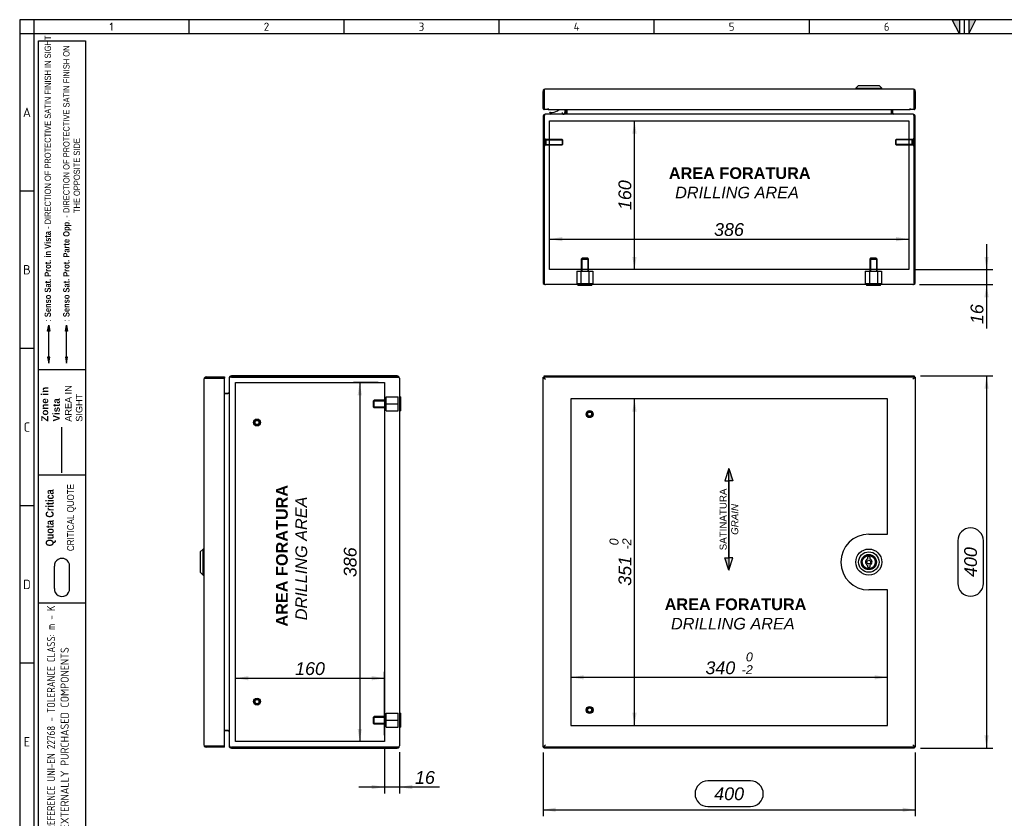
# Model space of a CAD drawing. Extents: x 6 to 412, y 11 to 288.
# Tile 2 of 3: x 6 to 218, y 116 to 288. Entities that reach past the tile are written whole.
import ezdxf
from ezdxf.enums import TextEntityAlignment as Align
from ezdxf.lldxf.tags import DXFTag

# ---------------------------------------------------------------- set-up
doc = ezdxf.new("R2010")
doc.units = 0
doc.layers.get('0').update_dxf_attribs({"linetype": 'CONTINUOUS'})
for name, color, linetype in [('_TRANSLATION', 7, 'CONTINUOUS'), ('AE00417_01', 7, 'CONTINUOUS'), ('AE00907_02', 7, 'CONTINUOUS'), ('C0000000', 7, 'CONTINUOUS'), ('C0000000_04', 7, 'CONTINUOUS'), ('C0000000_05', 7, 'CONTINUOUS'), ('C0000000_13', 7, 'CONTINUOUS'), ('C0000000_31', 7, 'CONTINUOUS'), ('DEFAULT', 7, 'CONTINUOUS'), ('SERRATURA_CENTR', 7, 'CONTINUOUS')]:
    doc.layers.add(name, color=color, linetype=linetype)
doc.styles.add('SEACAD_ARIAL', font='arial.ttf')
doc.styles.add('SEACAD_ARIALI', font='ariali.ttf')
tags = doc.linetypes.add('CENTER2', pattern=[28.575, 19.05, -3.175, 3.175, -3.175]).pattern_tags.tags
tags[10:11] = [DXFTag(74, 4), DXFTag(75, 0), DXFTag(340, '0'), DXFTag(46, 0.0), DXFTag(50, 0.0), DXFTag(44, 0.0), DXFTag(45, 0.0)]
tags[8:9] = [DXFTag(74, 4), DXFTag(75, 0), DXFTag(340, '0'), DXFTag(46, 0.0), DXFTag(50, 0.0), DXFTag(44, 0.0), DXFTag(45, 0.0)]
tags[6:7] = [DXFTag(74, 4), DXFTag(75, 0), DXFTag(340, '0'), DXFTag(46, 0.0), DXFTag(50, 0.0), DXFTag(44, 0.0), DXFTag(45, 0.0)]
tags[4:5] = [DXFTag(74, 4), DXFTag(75, 0), DXFTag(340, '0'), DXFTag(46, 0.0), DXFTag(50, 0.0), DXFTag(44, 0.0), DXFTag(45, 0.0)]
tags = doc.linetypes.add('DASHDOT2', pattern=[12.7, 6.35, -3.175, 0, -3.175]).pattern_tags.tags
tags[10:11] = [DXFTag(74, 4), DXFTag(75, 0), DXFTag(340, '0'), DXFTag(46, 0.0), DXFTag(50, 0.0), DXFTag(44, 0.0), DXFTag(45, 0.0)]
tags[8:9] = [DXFTag(74, 4), DXFTag(75, 0), DXFTag(340, '0'), DXFTag(46, 0.0), DXFTag(50, 0.0), DXFTag(44, 0.0), DXFTag(45, 0.0)]
tags[6:7] = [DXFTag(74, 4), DXFTag(75, 0), DXFTag(340, '0'), DXFTag(46, 0.0), DXFTag(50, 0.0), DXFTag(44, 0.0), DXFTag(45, 0.0)]
tags[4:5] = [DXFTag(74, 4), DXFTag(75, 0), DXFTag(340, '0'), DXFTag(46, 0.0), DXFTag(50, 0.0), DXFTag(44, 0.0), DXFTag(45, 0.0)]
tags = doc.linetypes.add('HIDDEN2', pattern=[4.7625, 3.175, -1.5875]).pattern_tags.tags
tags[6:7] = [DXFTag(74, 4), DXFTag(75, 0), DXFTag(340, '0'), DXFTag(46, 0.0), DXFTag(50, 0.0), DXFTag(44, 0.0), DXFTag(45, 0.0)]
tags[4:5] = [DXFTag(74, 4), DXFTag(75, 0), DXFTag(340, '0'), DXFTag(46, 0.0), DXFTag(50, 0.0), DXFTag(44, 0.0), DXFTag(45, 0.0)]
doc.dimstyles.new('ISO', dxfattribs={"dimtxt": 2.75, "dimasz": 2.75, "dimexe": 1.375, "dimexo": 1.375, "dimgap": 0.6875, "dimtad": 1, "dimdec": 1, "dimlfac": 5, "dimtxsty": 'SEACAD_ARIAL', "dimsah": 1, "dimcen": 1.375, "dimadec": 1, "dimazin": 3, "dimtfac": 0.7, "dimtdec": 3, "dimtmove": 0, "dimatfit": 3, "dimtolj": 1})

# ---------------------------------------------------------------- blocks, each defined once
blk = doc.blocks.new('SE')
at = {"layer": 'AE00417_01', "color": 7, "linetype": 'HIDDEN2'}
for centre, radius in [((128.69, 202.8), 0.75), ((128.69, 202.8), 0.6), ((128.69, 202.8), 0.5), ((128.69, 202.8), 0.45), ((128.69, 139.2), 0.75), ((128.69, 139.2), 0.6), ((128.69, 139.2), 0.5), ((128.69, 139.2), 0.45)]:
    blk.add_circle(centre, radius, dxfattribs=at)
for centre in [(128.69, 202.8), (128.69, 139.2)]:
    blk.add_arc(centre, 0.477, 75, 15, dxfattribs=at)
at = {"layer": 'AE00907_02', "color": 7, "linetype": 'CONTINUOUS'}
blk.add_line((118.93, 131.24), (118.93, 131.24), dxfattribs=at)
blk.add_line((118.93, 131.24), (118.93, 131.24), dxfattribs=at)
blk.add_line((118.93, 131.24), (118.93, 131.24), dxfattribs=at)
at = {"layer": 'C0000000_13', "color": 7, "linetype": 'CONTINUOUS'}
for p, q in [((118.69, 210.76), (118.93, 210.63)), ((118.69, 210.76), (118.93, 210.76)), ((118.69, 210.56), (118.69, 210.76)), ((119.03, 210.8), (118.93, 211)), ((118.93, 211), (118.93, 210.8)), ((118.93, 211), (198.45, 211)), ((198.45, 211), (198.34, 210.8)), ((198.44, 210.63), (198.69, 210.76)), ((198.45, 211), (198.45, 210.76)), ((198.69, 210.76), (198.45, 210.76)), ((198.69, 210.76), (198.69, 131.24)), ((118.69, 131.24), (118.69, 131.44)), ((118.93, 131.36), (118.69, 131.24)), ((118.69, 131.24), (118.93, 131.24)), ((118.93, 131), (119.03, 131.2)), ((118.93, 131), (118.93, 131.2)), ((198.34, 131.2), (198.45, 131)), ((198.69, 131.24), (198.44, 131.36)), ((198.45, 131), (198.45, 131.24)), ((198.69, 131.24), (198.45, 131.24)), ((198.45, 131), (118.93, 131))]:
    blk.add_line(p, q, dxfattribs=at)
at = {"layer": 'C0000000_31', "color": 7, "linetype": 'CONTINUOUS'}
for p, q in [((118.69, 210.56), (118.93, 210.56)), ((118.69, 131.44), (118.69, 210.56)), ((118.93, 210.8), (118.93, 210.56)), ((118.93, 210.8), (198.44, 210.8)), ((118.93, 210.56), (119.19, 210.3)), ((118.93, 210.56), (119.19, 210.3)), ((118.93, 210.56), (118.93, 210.56)), ((118.93, 210.56), (118.93, 210.56)), ((118.93, 210.56), (118.93, 210.56)), ((119.17, 210.32), (119.17, 210.32)), ((198.45, 210.56), (198.19, 210.3)), ((198.44, 210.56), (198.19, 210.3)), ((198.2, 210.32), (198.2, 210.32)), ((198.44, 210.8), (198.44, 210.56)), ((198.44, 210.56), (198.44, 210.56)), ((198.45, 210.56), (198.44, 210.56)), ((198.44, 210.56), (198.44, 210.56)), ((198.69, 210.56), (198.45, 210.56)), ((198.69, 210.56), (198.69, 131.44)), ((118.69, 131.44), (118.93, 131.44)), ((118.93, 131.44), (119.19, 131.7)), ((118.93, 131.44), (119.19, 131.7)), ((118.93, 131.2), (118.93, 131.44)), ((118.93, 131.44), (118.93, 131.44)), ((118.93, 131.44), (118.93, 131.44)), ((118.93, 131.44), (118.93, 131.44)), ((198.44, 131.2), (118.93, 131.2)), ((119.17, 131.68), (119.17, 131.68)), ((198.44, 131.44), (198.19, 131.7)), ((198.45, 131.44), (198.19, 131.7)), ((198.2, 131.68), (198.2, 131.68)), ((198.44, 131.2), (198.44, 131.44)), ((198.44, 131.44), (198.44, 131.44)), ((198.45, 131.44), (198.44, 131.44)), ((198.44, 131.44), (198.44, 131.44)), ((198.69, 131.44), (198.45, 131.44))]:
    blk.add_line(p, q, dxfattribs=at)
at = {"layer": 'C0000000_31', "color": 7, "linetype": 'CENTER2'}
for p, q in [((192.69, 206.1), (124.69, 206.1)), ((124.69, 206.1), (124.69, 135.9)), ((192.69, 177), (192.69, 206.1)), ((188.69, 177), (192.69, 177)), ((192.69, 165), (188.69, 165)), ((192.69, 135.9), (192.69, 165)), ((124.69, 135.9), (192.69, 135.9))]:
    blk.add_line(p, q, dxfattribs=at)
blk.add_arc((188.69, 171), 6, 90, 270, dxfattribs=at)
at = {"layer": 'SERRATURA_CENTR', "color": 7, "linetype": 'CONTINUOUS'}
for p, q in [((188.39, 171.9), (188.39, 171.63)), ((188.99, 171.63), (188.99, 171.9)), ((188.39, 170.37), (188.39, 170.1)), ((188.99, 170.1), (188.99, 170.37))]:
    blk.add_line(p, q, dxfattribs=at)
for radius in [2.8, 2.2, 1.63, 1.6, 1.4, 0.4]:
    blk.add_circle((188.69, 171), radius, dxfattribs=at)
for centre, radius, start, end in [((188.69, 171), 0.7, 115.3769, 244.6231), ((188.69, 171.9), 0.3, 0, 180), ((188.69, 171), 0.7, 295.3769, 64.6231), ((188.69, 170.1), 0.3, 180, 0)]:
    blk.add_arc(centre, radius, start, end, dxfattribs=at)
blk = doc.blocks.new('SE1')
at = {"layer": 'AE00417_01', "color": 7, "linetype": 'HIDDEN2'}
for p, q in [((119.13, 262.01), (118.93, 262.01)), ((118.93, 260.51), (119.13, 260.51)), ((119.13, 262.01), (119.13, 260.51)), ((119.33, 261.86), (119.33, 260.66)), ((122.78, 261.86), (119.33, 261.86)), ((119.33, 261.74), (122.9, 261.74)), ((119.33, 260.79), (122.9, 260.79)), ((119.33, 260.66), (122.78, 260.66)), ((122.78, 261.86), (122.78, 260.66)), ((122.93, 261.71), (122.78, 261.86)), ((122.78, 260.66), (122.93, 260.81)), ((122.93, 260.81), (122.93, 261.71)), ((194.6, 261.86), (194.45, 261.71)), ((194.45, 261.71), (194.45, 260.81)), ((194.45, 260.81), (194.6, 260.66)), ((198.05, 261.74), (194.47, 261.74)), ((198.05, 260.79), (194.47, 260.79)), ((194.6, 260.66), (194.6, 261.86)), ((198.05, 261.86), (194.6, 261.86)), ((194.6, 260.66), (198.05, 260.66)), ((198.05, 260.66), (198.05, 261.86)), ((198.25, 260.51), (198.25, 262.01)), ((198.45, 262.01), (198.25, 262.01)), ((198.25, 260.51), (198.45, 260.51))]:
    blk.add_line(p, q, dxfattribs=at)
at = {"layer": 'AE00417_01', "color": 7, "linetype": 'CONTINUOUS'}
for p, q in [((118.93, 262.01), (118.93, 262.01)), ((118.93, 260.51), (118.93, 260.51)), ((198.45, 262.01), (198.45, 262.01)), ((198.45, 260.51), (198.45, 260.51))]:
    blk.add_line(p, q, dxfattribs=at)
at = {"layer": 'AE00417_01', "color": 7, "linetype": 'HIDDEN2'}
for centre, start, end in [((119.23, 261.86), 180, 0), ((119.23, 260.66), 0, 180), ((198.15, 261.86), 180, 0), ((198.15, 260.66), 0, 180)]:
    blk.add_arc(centre, 0.1, start, end, dxfattribs=at)
at = {"layer": 'AE00907_02', "color": 7, "linetype": 'CONTINUOUS'}
blk.add_line((118.93, 239.85), (118.93, 231.9), dxfattribs=at)
for centre, start, end in [((119.93, 239.85), 178.0727, 180), ((119.93, 231.9), 180, 181.9273)]:
    blk.add_arc(centre, 1, start, end, dxfattribs=at)
at = {"layer": 'C0000000', "color": 7, "linetype": 'CONTINUOUS'}
for p, q in [((120.07, 267.46), (120.07, 267.47)), ((120.27, 267.67), (120.64, 267.67)), ((122.77, 267.66), (122.77, 267.26)), ((123.37, 268.26), (123.37, 267.66))]:
    blk.add_line(p, q, dxfattribs=at)
for centre, radius, start, end in [((120.27, 267.47), 0.2, 90, 180), ((120.27, 267.46), 0.2, 180, 270), ((120.64, 269.87), 2.2, 270, 313.235)]:
    blk.add_arc(centre, radius, start, end, dxfattribs=at)
blk.add_open_spline([(122.97, 267.26), (122.99, 267.26), (123.02, 267.27), (123.07, 267.28), (123.09, 267.28), (123.14, 267.3), (123.17, 267.32), (123.21, 267.35), (123.23, 267.36), (123.29, 267.42), (123.32, 267.46), (123.36, 267.56), (123.37, 267.61), (123.37, 267.66)], degree=3, knots=[0, 0, 0, 0, 0.125, 0.125, 0.25, 0.25, 0.375, 0.375, 0.5, 0.5, 0.75, 0.75, 1, 1, 1, 1], dxfattribs=at)
at = {"layer": 'C0000000_04', "color": 7, "linetype": 'HIDDEN2'}
for p, q in [((127.09, 236.3), (126.89, 236.1)), ((126.89, 236.1), (128.49, 236.1)), ((126.89, 236.1), (126.89, 233.5)), ((127.04, 236.26), (127.04, 233.5)), ((128.29, 236.3), (127.09, 236.3)), ((128.49, 236.1), (128.29, 236.3)), ((128.33, 236.26), (128.33, 233.5)), ((128.49, 233.5), (128.49, 236.1)), ((189.09, 236.3), (188.89, 236.1)), ((188.89, 236.1), (190.49, 236.1)), ((188.89, 236.1), (188.89, 233.5)), ((189.04, 236.26), (189.04, 233.5)), ((190.29, 236.3), (189.09, 236.3)), ((190.49, 236.1), (190.29, 236.3)), ((190.33, 236.26), (190.33, 233.5)), ((190.49, 233.5), (190.49, 236.1)), ((125.95, 233.5), (126.82, 233.5)), ((125.95, 233.5), (125.95, 230.9)), ((126.82, 233.5), (128.55, 233.5)), ((126.82, 233.5), (126.82, 230.9)), ((128.55, 233.5), (129.42, 233.5)), ((128.55, 233.5), (128.55, 230.9)), ((129.42, 233.5), (129.42, 230.9)), ((187.95, 233.5), (188.82, 233.5)), ((187.95, 233.5), (187.95, 230.9)), ((188.82, 233.5), (190.55, 233.5)), ((188.82, 233.5), (188.82, 230.9)), ((190.55, 233.5), (191.42, 233.5)), ((190.55, 233.5), (190.55, 230.9)), ((191.42, 233.5), (191.42, 230.9)), ((125.95, 230.9), (126.82, 230.9)), ((126.82, 230.9), (128.55, 230.9)), ((128.55, 230.9), (129.42, 230.9)), ((187.95, 230.9), (188.82, 230.9)), ((188.82, 230.9), (190.55, 230.9)), ((190.55, 230.9), (191.42, 230.9))]:
    blk.add_line(p, q, dxfattribs=at)
at = {"layer": 'C0000000_05', "color": 7, "linetype": 'CONTINUOUS'}
for p, q in [((126.19, 230.66), (126.19, 230.46)), ((129.19, 230.46), (129.19, 230.66)), ((188.19, 230.66), (188.19, 230.46)), ((191.19, 230.46), (191.19, 230.66)), ((129.19, 230.46), (126.19, 230.46)), ((191.19, 230.46), (188.19, 230.46))]:
    blk.add_line(p, q, dxfattribs=at)
at = {"layer": 'C0000000_13', "color": 7, "linetype": 'CONTINUOUS'}
for p, q in [((118.69, 266.76), (118.69, 231.16)), ((118.93, 266.76), (118.93, 239.85)), ((118.93, 231.16), (118.93, 266.76)), ((119.19, 267.26), (119.19, 267.26)), ((198.19, 267.26), (119.19, 267.26)), ((123.55, 268.26), (123.55, 267.52)), ((123.79, 268.26), (123.79, 267.52)), ((123.79, 267.52), (123.79, 268.26)), ((123.79, 267.52), (123.79, 267.26)), ((193.58, 268.26), (193.58, 267.52)), ((193.58, 267.52), (193.58, 267.26)), ((193.59, 267.52), (193.59, 268.26)), ((193.83, 267.52), (193.83, 268.26)), ((198.19, 267.26), (198.19, 267.26)), ((198.45, 266.76), (198.45, 231.16)), ((198.45, 231.16), (198.45, 266.76)), ((198.69, 231.16), (198.69, 266.76)), ((120.09, 260.66), (120.09, 261.86)), ((197.29, 261.86), (197.29, 260.66)), ((128.49, 233.86), (126.89, 233.86)), ((190.49, 233.86), (188.89, 233.86)), ((118.93, 231.9), (118.93, 231.16)), ((118.93, 230.74), (118.93, 231.16)), ((118.93, 231.16), (118.93, 230.74)), ((198.19, 230.66), (119.19, 230.66)), ((198.45, 231.16), (198.45, 230.74)), ((198.45, 230.74), (198.45, 231.16))]:
    blk.add_line(p, q, dxfattribs=at)
at = {"layer": 'C0000000_13', "color": 7, "linetype": 'CENTER2'}
for p, q in [((120.09, 265.86), (197.29, 265.86)), ((120.09, 261.86), (120.09, 265.86)), ((197.29, 265.86), (197.29, 261.86)), ((120.09, 233.86), (120.09, 260.66)), ((197.29, 260.66), (197.29, 233.86)), ((126.89, 233.86), (120.09, 233.86)), ((188.89, 233.86), (128.49, 233.86)), ((197.29, 233.86), (190.49, 233.86))]:
    blk.add_line(p, q, dxfattribs=at)
at = {"layer": 'C0000000_13', "color": 7, "linetype": 'CONTINUOUS'}
for centre, radius, start, end in [((119.19, 266.76), 0.5, 90, 180), ((119.19, 266.76), 0.26, 175.575, 180), ((123.29, 267.52), 0.26, 270, 0), ((123.29, 267.52), 0.5, 328.6677, 0), ((194.09, 267.52), 0.5, 180, 211.3323), ((194.09, 267.52), 0.26, 180, 270), ((198.19, 266.76), 0.5, 0, 90), ((198.19, 266.76), 0.26, 0, 4.425), ((119.19, 231.16), 0.5, 180, 238.6677), ((119.19, 231.16), 0.5, 238.6677, 270), ((198.19, 231.16), 0.5, 270, 301.3323), ((198.19, 231.16), 0.5, 301.3323, 0)]:
    blk.add_arc(centre, radius, start, end, dxfattribs=at)
for centre, major_axis, ratio, start_param, end_param in [((119.19, 266.76), (0, -0.5), 0.52, 3.141593, 4.712389), ((198.19, 266.76), (0, 0.5), 0.52, 4.712389, 6.283185), ((119.19, 231.16), (0, 0.5), 0.997824, 2.594742, 3.141593), ((198.19, 231.16), (0, 0.5), 0.997824, 3.141593, 3.688444)]:
    blk.add_ellipse(centre, major_axis=major_axis, ratio=ratio, start_param=start_param, end_param=end_param, dxfattribs=at)
at = {"layer": 'C0000000_31', "color": 7, "linetype": 'CONTINUOUS'}
for p, q in [((118.69, 268.5), (118.69, 272.16)), ((118.93, 272.59), (118.93, 272.16)), ((118.93, 272.16), (118.93, 272.59)), ((118.93, 268.5), (118.93, 272.16)), ((118.93, 272.16), (118.93, 268.26)), ((198.19, 272.66), (119.19, 272.66)), ((198.44, 272.16), (198.44, 272.59)), ((198.44, 268.26), (198.44, 272.16)), ((198.45, 272.59), (198.45, 272.16)), ((198.45, 272.16), (198.45, 268.5)), ((198.69, 272.16), (198.69, 268.5)), ((119.79, 268.26), (118.93, 268.26)), ((119.79, 268.26), (119.79, 268.51)), ((119.79, 268.51), (119.79, 268.51)), ((119.79, 268.51), (119.79, 268.5)), ((119.79, 268.5), (119.79, 268.26)), ((119.79, 268.26), (197.58, 268.26)), ((197.58, 268.51), (197.58, 268.5)), ((197.59, 268.51), (197.58, 268.51)), ((197.58, 268.5), (197.58, 268.26)), ((197.59, 268.26), (197.59, 268.51)), ((198.44, 268.26), (197.59, 268.26))]:
    blk.add_line(p, q, dxfattribs=at)
for centre, radius, start, end in [((119.19, 272.16), 0.5, 121.3323, 180), ((119.19, 272.16), 0.5, 90, 121.3323), ((198.19, 272.16), 0.5, 58.6677, 90), ((198.19, 272.16), 0.5, 0, 58.6677), ((118.93, 268.5), 0.24, 180, 270.0395), ((119.08, 268.67), 0.154, 180, 185.8427), ((118.93, 268.5), 0.0004, 180, 294.4698), ((198.44, 268.5), 0.0004, 245.5302, 0), ((198.44, 268.5), 0.24, 269.9605, 0)]:
    blk.add_arc(centre, radius, start, end, dxfattribs=at)
for centre, start_param, end_param in [((119.19, 272.16), 3.141593, 3.688444), ((198.19, 272.16), 2.594742, 3.141593)]:
    blk.add_ellipse(centre, major_axis=(0, -0.5), ratio=0.997824, start_param=start_param, end_param=end_param, dxfattribs=at)
at = {"layer": 'SERRATURA_CENTR', "color": 7, "linetype": 'CONTINUOUS'}
for p, q in [((186.49, 273.46), (185.89, 272.86)), ((186.49, 273.46), (190.89, 273.46)), ((191.49, 272.86), (190.89, 273.46)), ((185.89, 272.86), (191.49, 272.86)), ((185.89, 272.86), (185.89, 272.66)), ((191.49, 272.66), (191.49, 272.86))]:
    blk.add_line(p, q, dxfattribs=at)
blk = doc.blocks.new('SE2')
at = {"layer": 'AE00417_01', "color": 7, "linetype": 'HIDDEN2'}
for centre, radius in [((57.23, 201), 0.75), ((57.23, 201), 0.6), ((57.23, 201), 0.5), ((57.23, 201), 0.45), ((57.23, 141), 0.75), ((57.23, 141), 0.6), ((57.23, 141), 0.5), ((57.23, 141), 0.45)]:
    blk.add_circle(centre, radius, dxfattribs=at)
for centre in [(57.23, 201), (57.23, 141)]:
    blk.add_arc(centre, 0.477, 75, 15, dxfattribs=at)
at = {"layer": 'C0000000_04', "color": 7, "linetype": 'HIDDEN2'}
for p, q in [((82.39, 205.8), (82.19, 205.6)), ((82.19, 205.6), (82.19, 204.4)), ((82.24, 205.64), (84.99, 205.64)), ((82.39, 204.2), (82.39, 205.8)), ((84.99, 205.8), (82.39, 205.8)), ((84.99, 205), (84.99, 206.5)), ((84.99, 206.5), (87.59, 206.5)), ((87.59, 205), (87.59, 206.5)), ((82.19, 204.4), (82.39, 204.2)), ((82.24, 204.35), (84.99, 204.35)), ((82.39, 204.2), (84.99, 204.2)), ((84.99, 203.5), (84.99, 205)), ((84.99, 205), (87.59, 205)), ((84.99, 203.5), (87.59, 203.5)), ((87.59, 203.5), (87.59, 205)), ((82.39, 137.8), (82.19, 137.6)), ((82.19, 137.6), (82.19, 136.4)), ((82.24, 137.64), (84.99, 137.64)), ((82.39, 136.2), (82.39, 137.8)), ((84.99, 137.8), (82.39, 137.8)), ((84.99, 137), (84.99, 138.5)), ((84.99, 138.5), (87.59, 138.5)), ((87.59, 137), (87.59, 138.5)), ((82.19, 136.4), (82.39, 136.2)), ((82.24, 136.35), (84.99, 136.35)), ((82.39, 136.2), (84.99, 136.2)), ((84.99, 135.5), (84.99, 137)), ((84.99, 137), (87.59, 137)), ((84.99, 135.5), (87.59, 135.5)), ((87.59, 135.5), (87.59, 137))]:
    blk.add_line(p, q, dxfattribs=at)
at = {"layer": 'C0000000_05', "color": 7, "linetype": 'CONTINUOUS'}
for p, q in [((88.03, 206.5), (87.83, 206.5)), ((88.03, 206.5), (88.03, 203.5)), ((87.83, 203.5), (88.03, 203.5)), ((88.03, 138.5), (87.83, 138.5)), ((88.03, 138.5), (88.03, 135.5)), ((87.83, 135.5), (88.03, 135.5))]:
    blk.add_line(p, q, dxfattribs=at)
at = {"layer": 'C0000000_13', "color": 7, "linetype": 'CONTINUOUS'}
for p, q in [((51.23, 210.5), (51.23, 131.5)), ((51.23, 210.5), (51.23, 210.5)), ((87.33, 211), (51.73, 211)), ((51.73, 210.76), (87.33, 210.76)), ((87.33, 210.76), (51.73, 210.76)), ((87.33, 210.76), (87.76, 210.76)), ((87.76, 210.76), (87.33, 210.76)), ((87.83, 210.5), (87.83, 131.5)), ((50.23, 207.24), (50.97, 207.24)), ((50.97, 207.24), (50.23, 207.24)), ((51.23, 207.24), (50.97, 207.24)), ((84.63, 205.8), (84.63, 204.2)), ((84.63, 137.8), (84.63, 136.2)), ((50.97, 134.76), (50.23, 134.76)), ((50.23, 134.76), (50.97, 134.76)), ((50.97, 134.76), (51.23, 134.76)), ((51.23, 131.5), (51.23, 131.5)), ((51.73, 131.24), (87.33, 131.24)), ((87.33, 131.24), (51.73, 131.24)), ((87.76, 131.24), (87.33, 131.24)), ((87.33, 131.24), (87.76, 131.24)), ((51.73, 131), (87.33, 131))]:
    blk.add_line(p, q, dxfattribs=at)
at = {"layer": 'C0000000_13', "color": 7, "linetype": 'CENTER2'}
for p, q in [((52.63, 132.4), (52.63, 209.6)), ((52.63, 209.6), (84.63, 209.6)), ((84.63, 209.6), (84.63, 205.8)), ((84.63, 204.2), (84.63, 137.8)), ((84.63, 136.2), (84.63, 132.4)), ((84.63, 132.4), (52.63, 132.4))]:
    blk.add_line(p, q, dxfattribs=at)
at = {"layer": 'C0000000_13', "color": 7, "linetype": 'CONTINUOUS'}
for centre, radius, start, end in [((51.73, 210.5), 0.5, 90, 180), ((51.73, 210.5), 0.26, 90, 94.425), ((87.33, 210.5), 0.5, 31.3323, 90), ((87.33, 210.5), 0.5, 0, 31.3323), ((50.97, 207.5), 0.26, 270, 0), ((50.97, 134.5), 0.26, 0, 90), ((51.73, 131.5), 0.5, 180, 270), ((51.73, 131.5), 0.26, 265.575, 270), ((87.33, 131.5), 0.5, 270, 328.6677), ((87.33, 131.5), 0.5, 328.6677, 0)]:
    blk.add_arc(centre, radius, start, end, dxfattribs=at)
for centre, major_axis, ratio, start_param, end_param in [((51.73, 210.5), (-0.5, 0), 0.52, 4.712389, 6.283185), ((87.33, 210.5), (-0.5, 0), 0.997824, 3.141593, 3.688444), ((51.73, 131.5), (0.5, 0), 0.52, 3.141593, 4.712389), ((87.33, 131.5), (-0.5, 0), 0.997824, 2.594742, 3.141593)]:
    blk.add_ellipse(centre, major_axis=major_axis, ratio=ratio, start_param=start_param, end_param=end_param, dxfattribs=at)
at = {"layer": 'C0000000_31', "color": 7, "linetype": 'CONTINUOUS'}
for p, q in [((45.83, 210.3), (45.83, 131.7)), ((46.33, 210.56), (45.9, 210.56)), ((45.9, 210.56), (46.33, 210.56)), ((46.33, 210.8), (50.23, 210.8)), ((49.99, 210.56), (46.33, 210.56)), ((46.33, 210.56), (50.23, 210.56)), ((49.99, 210.56), (50.23, 210.56)), ((50.23, 210.8), (50.23, 210.56)), ((50.23, 131.44), (50.23, 210.56)), ((45.9, 131.44), (46.33, 131.44)), ((46.33, 131.44), (45.9, 131.44)), ((50.23, 131.44), (46.33, 131.44)), ((46.33, 131.44), (49.99, 131.44)), ((50.23, 131.2), (46.33, 131.2)), ((49.99, 131.44), (50.23, 131.44)), ((50.23, 131.2), (50.23, 131.44))]:
    blk.add_line(p, q, dxfattribs=at)
for centre, radius, start, end in [((46.33, 210.3), 0.5, 148.6677, 180), ((46.33, 210.3), 0.5, 90, 148.6677), ((49.99, 210.56), 0.0004, 335.5302, 90), ((46.33, 131.7), 0.5, 180, 211.3323), ((46.33, 131.7), 0.5, 211.3323, 270), ((49.99, 131.44), 0.0004, 270, 24.4698)]:
    blk.add_arc(centre, radius, start, end, dxfattribs=at)
for centre, start_param, end_param in [((46.33, 210.3), 2.594742, 3.141593), ((46.33, 131.7), 3.141593, 3.688444)]:
    blk.add_ellipse(centre, major_axis=(0.5, 0), ratio=0.997824, start_param=start_param, end_param=end_param, dxfattribs=at)
at = {"layer": 'SERRATURA_CENTR', "color": 7, "linetype": 'CONTINUOUS'}
for p, q in [((45.63, 173.8), (45.03, 173.2)), ((45.63, 168.2), (45.63, 173.8)), ((45.83, 173.8), (45.63, 173.8)), ((45.03, 173.2), (45.03, 168.8)), ((45.03, 168.8), (45.63, 168.2)), ((45.63, 168.2), (45.83, 168.2))]:
    blk.add_line(p, q, dxfattribs=at)
blk = doc.blocks.new('SAT')
at = {"linetype": 'CONTINUOUS'}
for points in [[(-10.97, -1.95), (-8.32, -1.95), (-8.32, -1.11)], [(8.24, -2.03), (8.24, -1.87), (-8.32, -1.87), (-8.32, -2.03)], [(10.89, -1.95), (8.24, -1.95), (8.24, -2.79)]]:
    blk.add_hatch(color=7, dxfattribs=at).paths.add_polyline_path(points)
at = {"color": 7, "linetype": 'CONTINUOUS'}
for p, q in [((-10.97, -1.95), (-8.32, -2.79)), ((-8.32, -2.79), (-8.32, -2.03)), ((10.89, -1.95), (8.24, -1.11)), ((8.24, -1.11), (8.24, -1.87))]:
    blk.add_line(p, q, dxfattribs=at)
for points in [[(-10.97, -1.95), (-8.32, -1.11), (-8.32, -1.95), (-10.97, -1.95)], [(8.24, -2.03), (8.24, -1.87), (-8.32, -1.87), (-8.32, -2.03), (8.24, -2.03)], [(10.89, -1.95), (8.24, -2.79), (8.24, -1.95), (10.89, -1.95)]]:
    blk.add_lwpolyline(points, dxfattribs=at)
at = {"insert": (-0.05, -4), "char_height": 1.5, "width": 16.3187, "attachment_point": 8}
blk.add_mtext('{\\fArial|b0||i0||c0|p34;\\C7;\\H1.5;\\W1.;SATINATURA \\P}{\\fArial|b0||i1||c0|p34;\\C7;\\H1.5;\\W1.;GRAIN\\P}', dxfattribs=at)
blk = doc.blocks.new('DMBLK294')
at = {"layer": '_TRANSLATION', "linetype": 'CONTINUOUS'}
for points in [[(214.46, 208.25), (214, 211), (213.54, 208.25)], [(214.46, 133.75), (213.54, 133.75), (214, 131)]]:
    blk.add_hatch(color=7, dxfattribs=at).paths.add_polyline_path(points)
at = {"layer": '_TRANSLATION', "color": 7, "linetype": 'CONTINUOUS'}
for p, q in [((199.82, 211), (215.38, 211)), ((214, 211), (214, 131)), ((207.82, 175.58), (207.82, 166.41)), ((213.32, 166.41), (213.32, 175.58)), ((199.82, 131), (215.38, 131))]:
    blk.add_line(p, q, dxfattribs=at)
for centre, start, end in [((210.57, 175.58), 0, 180), ((210.57, 166.41), 180, 0)]:
    blk.add_arc(centre, 2.75, start, end, dxfattribs=at)
at = {"layer": '_TRANSLATION', "color": 7, "linetype": 'CONTINUOUS', "style": 'SEACAD_ARIALI'}
blk.add_text('400', height=2.75, rotation=90, dxfattribs=at).set_placement((209.19, 167.79), align=Align.TOP_LEFT)
blk = doc.blocks.new('DMBLK295')
at = {"layer": '_TRANSLATION', "linetype": 'CONTINUOUS'}
for points in [[(121.44, 117.3), (121.44, 118.21), (118.69, 117.76)], [(195.94, 117.3), (198.69, 117.76), (195.94, 118.21)]]:
    blk.add_hatch(color=7, dxfattribs=at).paths.add_polyline_path(points)
at = {"layer": '_TRANSLATION', "color": 7, "linetype": 'CONTINUOUS'}
for p, q in [((118.69, 130.06), (118.69, 116.38)), ((198.69, 130.06), (198.69, 116.38)), ((163.27, 123.94), (154.1, 123.94)), ((118.69, 117.76), (198.69, 117.76)), ((154.1, 118.44), (163.27, 118.44))]:
    blk.add_line(p, q, dxfattribs=at)
for centre, start, end in [((154.1, 121.19), 90, 270), ((163.27, 121.19), 270, 90)]:
    blk.add_arc(centre, 2.75, start, end, dxfattribs=at)
at = {"layer": '_TRANSLATION', "color": 7, "linetype": 'CONTINUOUS', "style": 'SEACAD_ARIALI'}
blk.add_text('400', height=2.75, dxfattribs=at).set_placement((155.48, 122.57), align=Align.TOP_LEFT)
blk = doc.blocks.new('DMBLK299')
at = {"layer": '_TRANSLATION', "linetype": 'CONTINUOUS'}
for points in [[(127.44, 146.68), (124.69, 146.22), (127.44, 145.76)], [(189.94, 146.68), (189.94, 145.76), (192.69, 146.22)]]:
    blk.add_hatch(color=7, dxfattribs=at).paths.add_polyline_path(points)
at = {"layer": '_TRANSLATION', "color": 7, "linetype": 'CONTINUOUS'}
blk.add_line((192.69, 146.22), (124.69, 146.22), dxfattribs=at)
at = {"layer": '_TRANSLATION', "color": 7, "linetype": 'CONTINUOUS', "style": 'SEACAD_ARIALI'}
for s, height, p in [('0', 1.93, (162.28, 151.58)), ('340', 2.75, (153.59, 149.65)), ('-2', 1.925, (161.38, 148.83))]:
    blk.add_text(s, height=height, dxfattribs=at).set_placement(p, align=Align.TOP_LEFT)
blk = doc.blocks.new('DMBLK300')
at = {"layer": '_TRANSLATION', "linetype": 'CONTINUOUS'}
for points in [[(138.8, 203.35), (138.34, 206.1), (137.88, 203.35)], [(138.8, 138.65), (137.88, 138.65), (138.34, 135.9)]]:
    blk.add_hatch(color=7, dxfattribs=at).paths.add_polyline_path(points)
at = {"layer": '_TRANSLATION', "color": 7, "linetype": 'CONTINUOUS'}
blk.add_line((138.34, 135.9), (138.34, 206.1), dxfattribs=at)
at = {"layer": '_TRANSLATION', "color": 7, "linetype": 'CONTINUOUS', "style": 'SEACAD_ARIALI'}
for s, height, p in [('0', 1.93, (132.98, 174.59)), ('-2', 1.925, (135.73, 173.7)), ('351', 2.75, (134.91, 165.9))]:
    blk.add_text(s, height=height, rotation=90, dxfattribs=at).set_placement(p, align=Align.TOP_LEFT)
blk = doc.blocks.new('DMBLK301')
at = {"layer": '_TRANSLATION', "linetype": 'CONTINUOUS'}
for points in [[(81.88, 122.18), (84.63, 122.64), (81.88, 123.1)], [(90.58, 122.18), (90.58, 123.1), (87.83, 122.64)]]:
    blk.add_hatch(color=7, dxfattribs=at).paths.add_polyline_path(points)
at = {"layer": '_TRANSLATION', "color": 7, "linetype": 'CONTINUOUS'}
for p, q in [((84.63, 131.02), (84.63, 121.26)), ((87.83, 130.12), (87.83, 121.26)), ((96.48, 122.64), (79.13, 122.64))]:
    blk.add_line(p, q, dxfattribs=at)
at = {"layer": '_TRANSLATION', "color": 7, "linetype": 'CONTINUOUS', "style": 'SEACAD_ARIALI'}
blk.add_text('16', height=2.75, dxfattribs=at).set_placement((91.18, 126.07), align=Align.TOP_LEFT)
blk = doc.blocks.new('DMBLK302')
at = {"layer": '_TRANSLATION', "linetype": 'CONTINUOUS'}
for points in [[(78.85, 206.85), (79.76, 206.85), (79.31, 209.6)], [(78.85, 135.15), (79.31, 132.4), (79.76, 135.15)]]:
    blk.add_hatch(color=7, dxfattribs=at).paths.add_polyline_path(points)
at = {"layer": '_TRANSLATION', "color": 7, "linetype": 'CONTINUOUS'}
for p, q in [((83.26, 209.6), (77.93, 209.6)), ((79.31, 209.6), (79.31, 132.4))]:
    blk.add_line(p, q, dxfattribs=at)
at = {"layer": '_TRANSLATION', "color": 7, "linetype": 'CONTINUOUS', "style": 'SEACAD_ARIALI'}
blk.add_text('386', height=2.75, rotation=90, dxfattribs=at).set_placement((75.87, 167.76), align=Align.TOP_LEFT)
blk = doc.blocks.new('DMBLK303')
at = {"layer": '_TRANSLATION', "linetype": 'CONTINUOUS'}
for points in [[(214.46, 236.61), (213.54, 236.61), (214, 233.86)], [(214.46, 227.91), (214, 230.66), (213.54, 227.91)]]:
    blk.add_hatch(color=7, dxfattribs=at).paths.add_polyline_path(points)
at = {"layer": '_TRANSLATION', "color": 7, "linetype": 'CONTINUOUS'}
for p, q in [((214, 239.36), (214, 221.18)), ((198.66, 233.86), (215.38, 233.86)), ((199.56, 230.66), (215.38, 230.66))]:
    blk.add_line(p, q, dxfattribs=at)
at = {"layer": '_TRANSLATION', "color": 7, "linetype": 'CONTINUOUS', "style": 'SEACAD_ARIALI'}
blk.add_text('16', height=2.75, rotation=90, dxfattribs=at).set_placement((210.57, 222.15), align=Align.TOP_LEFT)
blk = doc.blocks.new('DMBLK304')
at = {"layer": '_TRANSLATION', "linetype": 'CONTINUOUS'}
for points in [[(122.84, 240.87), (120.09, 240.42), (122.84, 239.96)], [(194.54, 240.87), (194.54, 239.96), (197.29, 240.42)]]:
    blk.add_hatch(color=7, dxfattribs=at).paths.add_polyline_path(points)
at = {"layer": '_TRANSLATION', "color": 7, "linetype": 'CONTINUOUS'}
blk.add_line((120.09, 240.42), (197.29, 240.42), dxfattribs=at)
at = {"layer": '_TRANSLATION', "color": 7, "linetype": 'CONTINUOUS', "style": 'SEACAD_ARIALI'}
blk.add_text('386', height=2.75, dxfattribs=at).set_placement((155.45, 243.85), align=Align.TOP_LEFT)
blk = doc.blocks.new('DMBLK308')
at = {"layer": '_TRANSLATION', "linetype": 'CONTINUOUS'}
for points in [[(55.38, 146.49), (52.63, 146.03), (55.38, 145.57)], [(81.88, 146.49), (81.88, 145.57), (84.63, 146.03)]]:
    blk.add_hatch(color=7, dxfattribs=at).paths.add_polyline_path(points)
at = {"layer": '_TRANSLATION', "color": 7, "linetype": 'CONTINUOUS'}
for p, q in [((52.63, 133.77), (52.63, 147.41)), ((52.63, 146.03), (84.63, 146.03)), ((84.63, 133.77), (84.63, 147.41))]:
    blk.add_line(p, q, dxfattribs=at)
at = {"layer": '_TRANSLATION', "color": 7, "linetype": 'CONTINUOUS', "style": 'SEACAD_ARIALI'}
blk.add_text('160', height=2.75, dxfattribs=at).set_placement((65.42, 149.47), align=Align.TOP_LEFT)
blk = doc.blocks.new('DMBLK310')
at = {"layer": '_TRANSLATION', "linetype": 'CONTINUOUS'}
for points in [[(138.8, 263.11), (138.34, 265.86), (137.88, 263.11)], [(138.8, 236.61), (137.88, 236.61), (138.34, 233.86)]]:
    blk.add_hatch(color=7, dxfattribs=at).paths.add_polyline_path(points)
at = {"layer": '_TRANSLATION', "color": 7, "linetype": 'CONTINUOUS'}
blk.add_line((138.34, 233.86), (138.34, 265.86), dxfattribs=at)
at = {"layer": '_TRANSLATION', "color": 7, "linetype": 'CONTINUOUS', "style": 'SEACAD_ARIALI'}
blk.add_text('160', height=2.75, rotation=90, dxfattribs=at).set_placement((134.9, 246.66), align=Align.TOP_LEFT)

msp = doc.modelspace()

# ---------------------------------------------------------------- hatches: boundary and pattern name
at = {"linetype": 'CONTINUOUS'}
for points in [[(208.154, 287.588), (206.639, 287.588), (208.154, 284.56)], [(210.173, 287.588), (210.173, 284.56), (211.687, 287.588)], [(12.243, 220.628), (12.68, 220.628), (12.461, 221.936)], [(16.101, 220.628), (16.537, 220.628), (16.319, 221.936)], [(12.243, 215.067), (12.461, 213.759), (12.68, 215.067)], [(16.101, 215.067), (16.319, 213.759), (16.537, 215.067)]]:
    msp.add_hatch(color=7, dxfattribs=at).paths.add_polyline_path(points)

# ---------------------------------------------------------------- linework, layer by layer
at = {"color": 7, "linetype": 'CONTINUOUS'}
for p, q in [((6.234, 287.588), (6.234, 10.959)), ((412.092, 287.588), (6.234, 287.588)), ((42.58, 287.588), (42.58, 284.56)), ((75.897, 287.588), (75.897, 284.56)), ((109.213, 287.588), (109.213, 284.56)), ((142.53, 287.588), (142.53, 284.56)), ((175.847, 287.588), (175.847, 284.56)), ((209.163, 287.588), (209.163, 284.56)), ((9.263, 250.738), (6.234, 250.738)), ((12.461, 215.067), (12.461, 220.628)), ((9.263, 216.917), (6.234, 216.917)), ((20.369, 212.348), (10.273, 212.348)), ((20.369, 189.648), (10.273, 189.648)), ((20.369, 189.648), (10.273, 189.648)), ((9.263, 183.095), (6.234, 183.095)), ((13.69, 165.299), (13.69, 170.107)), ((16.961, 165.299), (16.961, 170.107)), ((20.369, 162.148), (10.273, 162.148)), ((9.263, 149.274), (6.234, 149.274))]:
    msp.add_line(p, q, dxfattribs=at)
at = {"color": 7, "linetype": 'HIDDEN2'}
msp.add_line((16.319, 215.067), (16.319, 220.628), dxfattribs=at)
at = {"color": 7, "linetype": 'DASHDOT2'}
msp.add_line((15.278, 190.21), (15.278, 200.023), dxfattribs=at)
at = {"color": 7, "linetype": 'CONTINUOUS'}
for points in [[(208.154, 287.588), (208.154, 284.56), (206.639, 287.588), (208.154, 287.588)], [(210.173, 287.588), (210.173, 284.56), (211.687, 287.588), (210.173, 287.588)], [(12.243, 220.628), (12.461, 221.936), (12.68, 220.628), (12.243, 220.628)], [(16.101, 220.628), (16.319, 221.936), (16.537, 220.628), (16.101, 220.628)], [(12.243, 215.067), (12.461, 213.759), (12.68, 215.067), (12.243, 215.067)], [(16.101, 215.067), (16.319, 213.759), (16.537, 215.067), (16.101, 215.067)]]:
    msp.add_lwpolyline(points, dxfattribs=at)
at = {"layer": 'DEFAULT', "color": 7, "linetype": 'CONTINUOUS'}
for p, q in [((9.263, 287.588), (9.263, 10.959)), ((412.092, 284.56), (6.234, 284.56)), ((10.273, 28.5), (10.273, 283.045)), ((10.273, 283.045), (20.369, 283.045)), ((20.369, 283.045), (20.369, 28.5))]:
    msp.add_line(p, q, dxfattribs=at)
for centre, start, end in [((15.325, 170.155), 358.29915, 181.70085), ((15.325, 165.25), 178.29915, 1.70085)]:
    msp.add_arc(centre, 1.636, start, end, dxfattribs=at)

# ---------------------------------------------------------------- block references
at = {"layer": '_TRANSLATION'}
for name in ['SE1', 'SE2', 'SE']:
    msp.add_blockref(name, (0, 0), dxfattribs=at)
at = {"layer": '_TRANSLATION', "color": 7, "rotation": 90}
msp.add_blockref('SAT', (156.658, 180.218), dxfattribs=at)

# ---------------------------------------------------------------- texts
for s, insert, char_height, width, attachment_point in [('{\\fSolid Edge ANSI|b0||i0||c0|p34;\\C7;\\H1.766793;\\W1.;1}', (25.952, 286.074), 1.76679, 1.98765, 5), ('{\\fSolid Edge ANSI|b0||i0||c0|p34;\\C7;\\H1.766793;\\W1.;2}', (59.268, 285.196), 1.76679, 1.98765, 8), ('{\\fSolid Edge ANSI|b0||i0||c0|p34;\\C7;\\H1.766793;\\W1.;3}', (92.585, 285.196), 1.76679, 1.98765, 8), ('{\\fSolid Edge ANSI|b0||i0||c0|p34;\\C7;\\H1.766793;\\W1.;4}', (125.902, 285.196), 1.76679, 1.98765, 8), ('{\\fSolid Edge ANSI|b0||i0||c0|p34;\\C7;\\H1.766793;\\W1.;5}', (159.218, 285.196), 1.76679, 1.98765, 8), ('{\\fSolid Edge ANSI|b0||i0||c0|p34;\\C7;\\H1.766793;\\W1.;6}', (192.535, 285.196), 1.76679, 1.98765, 8), ('{\\fSolid Edge ANSI|b0||i0||c0|p34;\\C7;\\H2.019192;\\W1.;A}', (7.783, 266.645), 2.01919, 2.2716, 8), ('{\\fSolid Edge ANSI|b0||i0||c0|p34;\\C7;\\H2.019192;\\W1.;B}', (7.787, 232.824), 2.01919, 2.524, 8), ('{\\fSolid Edge ANSI|b0||i0||c0|p34;\\C7;\\H2.019192;\\W1.;C}', (7.785, 199.002), 2.01919, 2.3978, 8), ('{\\fSolid Edge ANSI|b0||i0||c0|p34;\\C7;\\H2.019192;\\W1.;D}', (7.787, 165.181), 2.01919, 2.524, 8), ('{\\fSolid Edge ANSI|b0||i0||c0|p34;\\C7;\\H2.019192;\\W1.;E}', (7.785, 131.359), 2.01919, 2.3978, 8)]:
    msp.add_mtext(s, dxfattribs=dict(insert=insert, char_height=char_height, width=width, attachment_point=attachment_point))
at = {"rotation": 90}
for s, insert, char_height, width, attachment_point in [('{\\fArial Narrow|b0||i0||c0|p34;\\C7;\\H1.35;\\W1.;: }{\\fArial Narrow|b1||i0||c0|p34;\\C7;\\H1.35;\\W1.;Senso Sat. Prot. in Vista }{\\fArial Narrow|b0||i0||c0|p34;\\C7;\\H1.35;\\W1.;- DIRECTION OF PROTECTIVE SATIN FINISH IN SIGHT}', (12.959, 222.755), 1.35, 58.95733, 7), ('{\\fArial Narrow|b0||i0||c0|p34;\\C7;\\H1.35;\\W1.;: }{\\fArial Narrow|b1||i0||c0|p34;\\C7;\\H1.35;\\W1.;Senso Sat. Prot. Parte Opp}{\\fArial Narrow|b0||i0||c0|p34;\\C7;\\H1.35;\\W1.;. - DIRECTION OF PROTECTIVE SATIN FINISH ON\\P}{\\fArial Narrow|b0||i0||c0|p34;\\C7;\\H1.35;\\W1.;                                                    THE OPPOSITE SIDE}', (19.204, 222.761), 1.35, 61.02057, 7), ('{\\fArial|b1||i0||c0|p34;\\C7;\\H1.5;\\W1.;Zone in\\P}{\\fArial|b1||i0||c0|p34;\\C7;\\H1.5;\\W1.;Vista}', (14.878, 201.208), 1.5, 8.0532, 7), ('{\\fArial|b0||i0||c0|p34;\\C7;\\H1.4;\\W1.;AREA IN\\P}{\\fArial|b0||i0||c0|p34;\\C7;\\H1.4;\\W1.;SIGHT}', (19.728, 201.18), 1.4, 8.09917, 7), ('{\\fArial Narrow|b0||i0||c0|p34;\\C7;\\H1.5;\\W1.;CRITICAL QUOTE}', (18.327, 173.363), 1.5, 14.77453, 7), ('{\\fArial Narrow|b1||i0||c0|p34;\\C7;\\H1.7;\\W1.;Quota Critica}', (14.024, 174.388), 1.7, 12.74726, 7), ('{\\fSolid Edge ANSI|b0|i0|c0|p34;\\W0.84600x;\\C7;SPC001 - REFERENCE UNI-EN 22768 - TOLERANCE CLASS: m - K}\\P{\\fSolid Edge ANSI|b0|i0|c0|p34;\\W0.84600x;\\C7;SPC002 - }{\\fSolid Edge ANSI|b0|i0|c0|p34;\\W0.94000x;\\C7;EXTERNALLY PURCHASED COMPONENTS}', (12.101, 104.605), 1.75, 56.68133, 1)]:
    msp.add_mtext(s, dxfattribs=dict(at, insert=insert, char_height=char_height, width=width, attachment_point=attachment_point))
at = {"layer": '_TRANSLATION', "char_height": 3, "width": 34.96354, "attachment_point": 5}
for insert in [(160.372, 252.5), (159.475, 159.827)]:
    msp.add_mtext('{\\fArial|b0||i0||c0|p34;\\C7;\\H3.;\\W1.; }{\\fArial|b1||i0||c0|p34;\\C7;\\H2.5;\\W1.;AREA FORATURA \\P}{\\fArial|b0||i1||c0|p34;\\C7;\\H2.5;\\W1.;DRILLING AREA}', dxfattribs=dict(at, insert=insert))
at = {"layer": '_TRANSLATION', "insert": (64.681, 171.778), "char_height": 3, "width": 34.96354, "attachment_point": 5, "rotation": 90}
msp.add_mtext('{\\fArial|b0||i0||c0|p34;\\C7;\\H3.;\\W1.; }{\\fArial|b1||i0||c0|p34;\\C7;\\H2.5;\\W1.;AREA FORATURA \\P}{\\fArial|b0||i1||c0|p34;\\C7;\\H2.5;\\W1.;DRILLING AREA}', dxfattribs=at)

# ---------------------------------------------------------------- dimensions: what is measured, and where the dimension line sits
at = {"layer": '_TRANSLATION', "color": 7, "linetype": 'CONTINUOUS'}
for base, p1, p2, angle, text, picture, middle, dimtype in [((138.34, 233.864), (120.086, 233.864), (120.086, 265.864), 90, '\\A1;<>', 'DMBLK310', (138.34, 249.864), 161), ((120.086, 240.416), (120.086, 233.864), (197.286, 233.864), 0, '\\A1;<>', 'DMBLK304', (158.686, 240.416), 161), ((214.003, 230.664), (197.286, 233.864), (198.186, 230.664), 90, '\\A1;<>', 'DMBLK303', (214.003, 227.448), 160), ((79.306, 209.598), (84.632, 209.598), (84.632, 132.398), 270, '\\A1;<>', 'DMBLK302', (79.306, 170.998), 161), ((214.003, 210.998), (198.445, 210.998), (198.445, 130.998), 270, '\\A1;<>', 'DMBLK294', (214.003, 170.998), 161), ((138.343, 135.898), (124.685, 135.898), (124.685, 206.098), 90, '\\A1;<>{\\H0.7x; \\S0^ -2;}', 'DMBLK300', (138.343, 170.998), 161), ((52.632, 146.03), (52.632, 132.398), (84.632, 132.398), 0, '\\A1;<>', 'DMBLK308', (68.632, 146.03), 161), ((118.685, 117.757), (118.685, 131.438), (198.685, 131.438), 0, '\\A1;<>', 'DMBLK295', (158.685, 117.757), 161)]:
    dim = msp.add_linear_dim(base=base, p1=p1, p2=p2, angle=angle, text=text, dimstyle='ISO', override={"dimtmove": 0, "dimtolj": 0}, dxfattribs=at)
    dim.commit()
    dim.dimension.update_dxf_attribs({"geometry": picture, "text_midpoint": middle, "dimtype": dimtype})
for base, p1, p2, text, picture, middle in [((124.685, 146.217), (192.685, 135.898), (124.685, 135.898), '\\A1;<>{\\H0.7x; \\S0^ -2;}', 'DMBLK299', (158.685, 146.217)), ((84.632, 122.637), (87.832, 131.498), (84.632, 132.398), '\\A1;<>', 'DMBLK301', (90.22, 122.637))]:
    dim = msp.add_linear_dim(base=base, p1=p1, p2=p2, text=text, dimstyle='ISO', override={"dimtmove": 0, "dimtolj": 0}, dxfattribs=at)
    dim.commit()
    dim.dimension.update_dxf_attribs({"geometry": picture, "text_midpoint": middle, "dimtype": 160})

doc.saveas('drawing.dxf')
